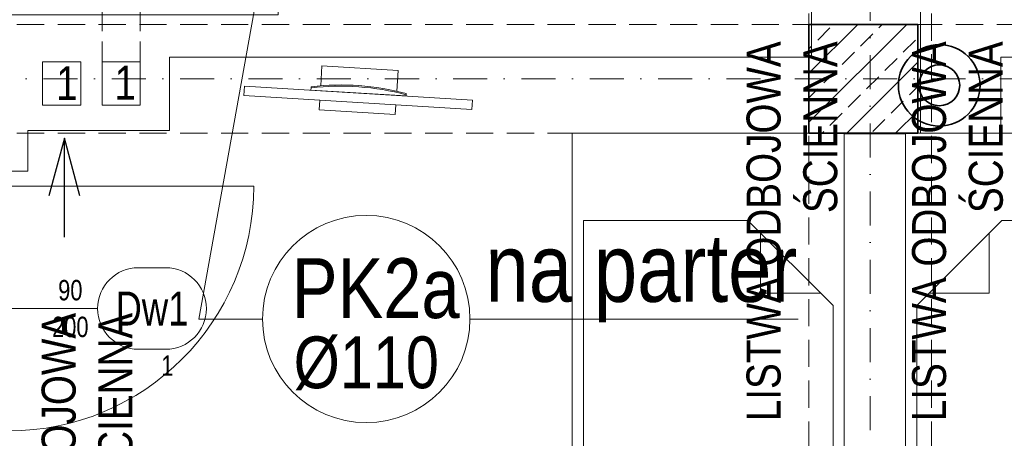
# Model space of a CAD drawing. Header units: millimetres. Extents: x -96593 to 66336, y -23969 to 7139.
# Tile 178 of 256: x -75103 to -74741, y -11569 to -11415. Entities that reach past the tile are written whole.
import ezdxf
from ezdxf.enums import TextEntityAlignment as Align

# ---------------------------------------------------------------- set-up
doc = ezdxf.new("R2010")
doc.units = ezdxf.units.MM
for name, pattern in [('DASHDOT', [1, 0.5, -0.25, 0, -0.25]), ('DASHED', [0.75, 0.5, -0.25]), ('DASHEDX2', [1.5, 1, -0.5])]:
    doc.linetypes.add(name, pattern=pattern)
for name, color, linetype, lineweight in [('BA_drz', 7, 'Continuous', 18), ('BA_sym', 7, 'Continuous', 18), ('BA_txc', 1, 'Continuous', 18), ('BA_txs', 2, 'Continuous', 18), ('MM_KS_OPISY', 7, 'Continuous', 9), ('mm_went_opis', 7, 'Continuous', 15), ('PG_KONSTRUKCJA', 5, 'Continuous', 35), ('PG_OSIE', 1, 'DASHDOT', 18), ('PG_PODCIĄGI', 1, 'DASHED', 18), ('PG_PRZERYWANE_ŚREDNIE', 1, 'DASHEDX2', 18), ('PG_SZRAF', 1, 'Continuous', 18), ('PG_WIDOKOWE_CIENKIE', 1, 'Continuous', 18), ('PG_WYPOSAŻENIE', 1, 'Continuous', 18), ('PG_ŚCIANY_DZIAŁOWE', 3, 'Continuous', 18), ('PG_ŚCIANY_SŁUPY', 4, 'Continuous', 35)]:
    doc.layers.add(name, color=color, linetype=linetype, lineweight=lineweight)
doc.layers.add('BA_pom', color=6, linetype='Continuous', lineweight=18, plot=False)
doc.styles.add('BIKTS', font='bikromsw.shx', dxfattribs={"width": 0.85})
doc.styles.get("Standard").update_dxf_attribs({"font": 'arial.ttf'})

# ---------------------------------------------------------------- blocks, each defined once
blk = doc.blocks.new('dr1h901')
at = {"color": 0}
blk.add_line((-0.5, 0), (-0.5, 1), dxfattribs=at)
blk.add_line((0, 0.3622), (0, -0.2655))
blk.add_arc((-0.5, 0), 1, 0, 90, dxfattribs=at)
blk = doc.blocks.new('symdrz')
blk.add_lwpolyline([(-10, -30, -1), (-10, 30), (10, 30, -1), (10, -30)], format="xyb", close=True)
at = {"style": 'BIKTS', "width": 0.8}
blk.add_attdef('SZERDRZ', text='', height=25, dxfattribs=at).set_placement((77.15, 8.8), align=Align.CENTER)
blk.add_attdef('SYMDRZ', text='', height=25, dxfattribs=at).set_placement((0, 0), align=Align.MIDDLE)
blk.add_attdef('WYSDRZ', text='', height=25, dxfattribs=at).set_placement((77.15, -9.49), align=Align.TOP_CENTER)
blk = doc.blocks.new('A$C243F7E6F')
at = {"layer": 'PG_SZRAF'}
h = blk.add_hatch(dxfattribs=at)
h.set_pattern_fill('ANSI33', color=256, scale=2)
h.set_pattern_definition([(45, (-6891.598, -2675.306), (-8.980256, 8.980256), []), (45, (-6882.618, -2675.306), (-8.980256, 8.980256), [6.35, -3.175])])
h.paths.add_polyline_path([(0, 0), (40, 0), (40, -40), (0, -40)])
at = {"layer": 'PG_KONSTRUKCJA'}
blk.add_lwpolyline([(0, 0), (40, 0), (40, -40), (0, -40), (0, 0)], dxfattribs=at)
blk = doc.blocks.new('A$C8890cfa8')
at = {"layer": 'PG_WYPOSAŻENIE', "color": 18, "true_color": 0x000000}
for p, q in [((63.4, 95.86), (32.15, 64.61)), ((58.89, 91.34), (58.81, 69.2)), ((58.81, 69.2), (36.82, 69.27))]:
    blk.add_line(p, q, dxfattribs=at)
blk.add_lwpolyline([(0, 100), (0, 0), (205, 0), (205, 100)], close=True, dxfattribs=at)
blk.add_lwpolyline([(32.15, 64.61), (32.15, 4.14), (200, 4.14), (200, 95.86), (63.4, 95.86)], dxfattribs=at)
blk = doc.blocks.new('A$C25dec356')
at = {"layer": 'PG_WYPOSAŻENIE', "color": 251, "true_color": 0x636466}
for p, q in [((18.97, 84.15), (21.08, 168.12)), ((21.08, 168.12), (28.08, 167.95)), ((23.85, 0), (28.08, 167.95)), ((18.19, 119.18), (17.31, 119.2)), ((19.85, 119.14), (18.09, 49.16)), ((18.19, 119.18), (19.85, 119.14)), ((1.41, 112.6), (0, 56.62)), ((1.41, 112.6), (16.02, 112.23)), ((26.67, 111.96), (33.84, 111.78)), ((33.84, 111.78), (32.43, 55.8)), ((18.97, 84.15), (16.85, 0.18)), ((0, 56.62), (15.19, 56.24)), ((25.26, 55.98), (32.43, 55.8)), ((16.28, 49.2), (17.16, 49.19)), ((18.09, 49.16), (17.16, 49.19)), ((16.85, 0.18), (23.85, 0))]:
    blk.add_line(p, q, dxfattribs=at)
for centre, radius, start, end in [((201.33, 81.48), 187.85, 168.41591, 189.89322), ((202.27, 81.46), 187.9, 168.41974, 189.88946)]:
    blk.add_arc(centre, radius, start, end, dxfattribs=at)
blk = doc.blocks.new('A$C99802ae9')
at = {"color": 18, "lineweight": 30, "true_color": 0x000000, "xscale": -0.4999999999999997, "yscale": 0.4999999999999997, "zscale": 0.4999999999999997, "rotation": 85.05654777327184}
blk.add_blockref('A$C25dec356', (164.22, 590.58), dxfattribs=at)
at = {"layer": 'PG_PRZERYWANE_ŚREDNIE', "color": 4, "rotation": 270.0000000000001}
blk.add_blockref('A$C8890cfa8', (200, 570), dxfattribs=at)
at = {"layer": 'BA_txs', "color": 18, "true_color": 0x000000, "char_height": 12.5, "width": 265.5977, "attachment_point": 9, "rotation": 90, "style": 'BIKTS'}
for insert in [(297.6, 603.78), (38.57, 503.9)]:
    blk.add_mtext('LISTWA ODBOJOWA\\P ŚCIENNA', dxfattribs=dict(at, insert=insert))
blk = doc.blocks.new('A$C8bed26aa')
at = {"layer": 'PG_PRZERYWANE_ŚREDNIE', "color": 4, "xscale": -1, "rotation": 89.99999999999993}
blk.add_blockref('A$C8890cfa8', (100, 570), dxfattribs=at)
at = {"layer": 'BA_txs', "color": 18, "true_color": 0x000000, "insert": (2.4, 603.78), "char_height": 12.5, "width": 265.5977, "attachment_point": 3, "rotation": 90, "style": 'BIKTS'}
blk.add_mtext('LISTWA ODBOJOWA\\P ŚCIENNA', dxfattribs=at)
blk = doc.blocks.new('A$C19ebea96')
at = {"layer": 'PG_WIDOKOWE_CIENKIE', "color": 40, "true_color": 0xf8d731}
for points in [[(528.44, -1218.76), (514.44, -1218.76), (514.44, -1234.76), (528.44, -1234.76)], [(550.32, -1218.76), (536.32, -1218.76), (536.32, -1234.76), (550.32, -1234.76)]]:
    blk.add_lwpolyline(points, close=True, dxfattribs=at)
at = {"layer": 'PG_ŚCIANY_SŁUPY', "color": 40, "true_color": 0xf8d731}
for radius in [15, 7.5]:
    blk.add_circle((843.9, -1227.39), radius, dxfattribs=at)
blk = doc.blocks.new('A$C5DA075D8')
at = {"layer": 'mm_went_opis', "color": 252, "linetype": 'DASHED', "lineweight": 15, "ltscale": 15}
for p, q in [((1571.16, 799), (1571.16, 836.26)), ((1585.16, 799), (1585.16, 836.26))]:
    blk.add_line(p, q, dxfattribs=at)
at = {"layer": 'mm_went_opis', "color": 252, "lineweight": 30}
for points in [[(1562.96, 749.65), (1557.27, 770.91), (1551.57, 749.65)], [(1557.27, 734.46), (1557.27, 770.91)]]:
    blk.add_lwpolyline(points, dxfattribs=at)
at = {"layer": 'PG_OSIE', "color": 252, "ltscale": 25}
for points in [[(1853.34, 2784.36), (1853.34, 0)], [(696.17, 792.76), (2976.42, 792.76)]]:
    blk.add_lwpolyline(points, dxfattribs=at)
at = {"layer": 'PG_PODCIĄGI', "color": 252, "ltscale": 20}
for points in [[(1830.84, 2631.76), (1830.84, 157.76)], [(1875.84, 2631.76), (1875.84, 157.76)], [(924.84, 812.76), (2778.84, 812.76)], [(924.84, 772.76), (2778.84, 772.76)]]:
    blk.add_lwpolyline(points, dxfattribs=at)
at = {"layer": 'PG_ŚCIANY_DZIAŁOWE', "color": 252}
for points in [[(1527.84, 816.26), (1527.84, 796.26), (1529.84, 796.26), (1529.84, 758.76), (1543.84, 758.76), (1543.84, 773.76), (1595.84, 773.76), (1595.84, 800.76), (1831.84, 800.76), (1831.84, 817.76), (1635.84, 817.76), (1635.84, 816.26), (1527.84, 816.26)], [(1871.84, 772.76), (1871.84, 817.76), (2178.34, 817.76), (2178.34, 765.26), (2164.34, 765.26), (2164.34, 773.76), (2092.34, 773.76), (2092.34, 800.76), (1901.34, 800.76), (1901.34, 772.76), (1873.84, 772.76)]]:
    blk.add_lwpolyline(points, dxfattribs=at)
blk.add_lwpolyline([(1843.84, 772.51), (1866.34, 772.51), (1866.34, 202.76), (1843.84, 202.76)], close=True, dxfattribs=at)
at = {"color": 252}
blk.add_blockref('A$C19ebea96', (1034.84, 2017.76), dxfattribs=at)
at = {"layer": 'BA_drz', "color": 252, "xscale": 90, "yscale": 90, "zscale": -90, "rotation": 270}
blk.add_blockref('dr1h901', (1536.84, 708.26), dxfattribs=at)
at = {"layer": 'BA_sym', "color": 252}
ref = blk.add_blockref('symdrz', (1589.44, 708.26), dxfattribs=dict(at, xscale=0.5000000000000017, yscale=0.5000000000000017, zscale=0.5000000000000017, rotation=4.729105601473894e-06))
ref.add_attrib('Symdrz', 'Dw1', dxfattribs={"height": 12.5, "rotation": 0, "style": 'BIKTS', "width": 0.8}).set_placement((1589.44, 708.26), align=Align.MIDDLE_CENTER)
ref.add_attrib('Szerdrz', '90', dxfattribs={"layer": 'BA_txc', "height": 7.5, "rotation": 0, "style": 'BIKTS', "width": 0.8}).set_placement((1559.44, 715.01), align=Align.MIDDLE_CENTER)
ref.add_attrib('Wysdrz', '200', dxfattribs={"layer": 'BA_txc', "height": 7.5, "rotation": 0, "style": 'BIKTS', "width": 0.8}).set_placement((1559.44, 701.51), align=Align.MIDDLE_CENTER)
ref.add_attrib('Sztuk', '1', (1592.87, 683.51), dxfattribs={"layer": 'BA_pom', "height": 7.5, "rotation": 0, "style": 'BIKTS', "width": 0.8})
at = {"layer": 'PG_KONSTRUKCJA', "color": 252}
blk.add_blockref('A$C243F7E6F', (1830.84, 812.76), dxfattribs=at)
at = {"layer": 'PG_PRZERYWANE_ŚREDNIE', "color": 252}
for name, p in [('A$C99802ae9', (1543.84, 202.76)), ('A$C8bed26aa', (1866.34, 202.76))]:
    blk.add_blockref(name, p, dxfattribs=at)
at = {"layer": 'mm_went_opis', "color": 252, "lineweight": 30, "style": 'BIKTS', "width": 0.85}
for p in [(1554.26, 784.9), (1575.69, 785.08)]:
    blk.add_text('1', height=12.5, dxfattribs=at).set_placement(p)

msp = doc.modelspace()

# ---------------------------------------------------------------- linework, layer by layer
at = {"layer": 'MM_KS_OPISY'}
for p, q in [((-75036.69, -11524.69), (-75015.01, -11403.82)), ((-75013.29, -11524.69), (-75036.69, -11524.69)), ((-74937.09, -11524.69), (-74816.4, -11524.69))]:
    msp.add_line(p, q, dxfattribs=at)
msp.add_circle((-74975.19, -11524.69), 38.1, dxfattribs=at)

# ---------------------------------------------------------------- block references
at = {"layer": 'BA_drz', "color": 252, "xscale": 90, "yscale": 90, "zscale": -90, "rotation": 270}
msp.add_blockref('dr1h901', (-75106.51, -11520.82), dxfattribs=at)
at = {"layer": 'BA_sym', "color": 252}
ref = msp.add_blockref('symdrz', (-75053.91, -11520.82), dxfattribs=dict(at, xscale=0.5000000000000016, yscale=0.5000000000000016, zscale=0.5000000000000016, rotation=4.729105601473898e-06))
ref.add_attrib('Symdrz', 'Dw1', dxfattribs={"height": 12.5, "rotation": 0, "style": 'BIKTS', "width": 0.8}).set_placement((-75053.91, -11520.82), align=Align.MIDDLE_CENTER)
ref.add_attrib('Szerdrz', '90', dxfattribs={"layer": 'BA_txc', "height": 7.5, "rotation": 0, "style": 'BIKTS', "width": 0.8}).set_placement((-75083.91, -11514.07), align=Align.MIDDLE_CENTER)
ref.add_attrib('Wysdrz', '200', dxfattribs={"layer": 'BA_txc', "height": 7.5, "rotation": 0, "style": 'BIKTS', "width": 0.8}).set_placement((-75083.91, -11527.57), align=Align.MIDDLE_CENTER)
ref.add_attrib('Sztuk', '1', (-75050.48, -11545.57), dxfattribs={"layer": 'BA_pom', "height": 7.5, "rotation": 0, "style": 'BIKTS', "width": 0.8})
at = {"layer": 'mm_went_opis', "color": 2, "lineweight": 60}
msp.add_blockref('A$C5DA075D8', (-76643.35, -12229.08), dxfattribs=at)

# ---------------------------------------------------------------- texts
at = {"layer": 'MM_KS_OPISY', "attachment_point": 1}
for s, width, insert, char_height in [('{\\fArial Narrow|b0|i0|c238|p34;na parter}', 200.9859, (-74931.35, -11493.36), 25), ('{\\fArial Narrow|b0|i0|c238|p34;PK2a}', 25.4, (-75002.51, -11502.34), 22), ('{\\fArial Narrow|b0|i0|c238|p34;%%C110}', 0.5033, (-75001.85, -11531.09), 19.05)]:
    msp.add_mtext_dynamic_manual_height_columns(s, width=width, gutter_width=1, heights=[0], dxfattribs=dict(at, insert=insert, char_height=char_height))

doc.saveas('drawing.dxf')
